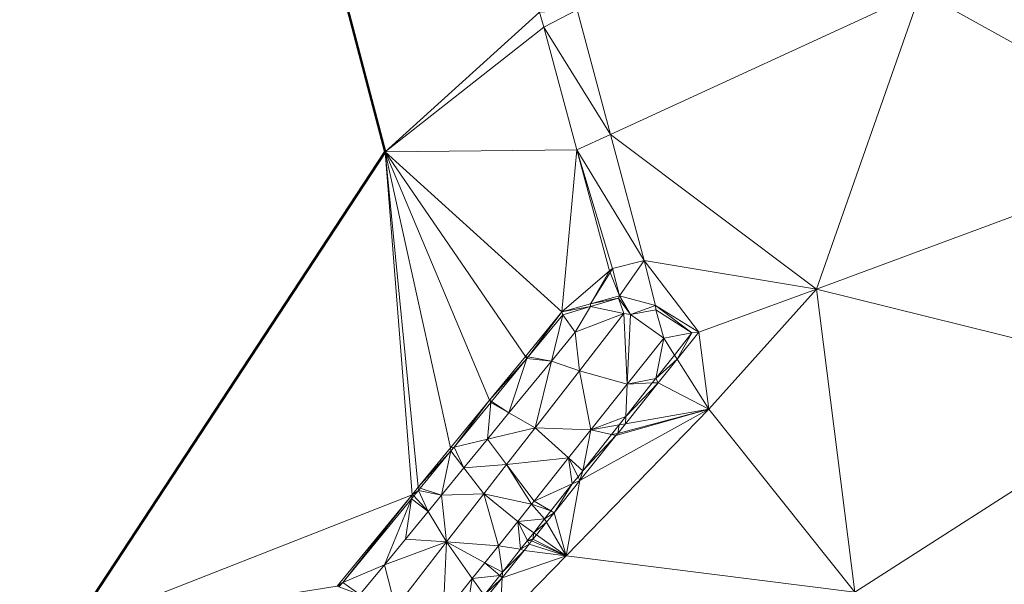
# Model space of a CAD drawing. Header units: metres. Extents: x 3490451 to 6981510, y 5754235 to 11509207.
# Tile 30 of 77: x 3490589 to 3490601, y 5754492 to 5754499. Entities that reach past the tile are written whole.
import ezdxf

# ---------------------------------------------------------------- set-up
doc = ezdxf.new("R2010")
doc.units = ezdxf.units.M
doc.layers.add('Kartierung-05$0$$VERB', color=7, linetype='Continuous', lineweight=18, true_color=0x82563a)

msp = doc.modelspace()

# ---------------------------------------------------------------- linework, layer by layer
at = {"layer": 'Kartierung-05$0$$VERB', "color": 1, "lineweight": 50, "ltscale": 0.02}
msp.add_lwpolyline([(3490592.531, 5754500.885), (3490593.412, 5754497.525), (3490589.588, 5754491.697), (3490586.29, 5754486.557), (3490581.84, 5754480.821), (3490578.979, 5754476.361), (3490579.096, 5754476.183), (3490576.349, 5754472.455), (3490569.337, 5754463.952)], dxfattribs=at)
at = {"layer": 'Kartierung-05$0$$VERB'}
for points in [[(3490603.386, 5754497.588, 164.404), (3490599.964, 5754499.49, 164.901), (3490601.141, 5754501.641, 164.832)], [(3490595.3, 5754499.237, 165.428), (3490593.412, 5754497.525, 165.494), (3490592.531, 5754500.885, 165.51)], [(3490596.167, 5754497.738, 165.379), (3490595.761, 5754499.262, 165.395), (3490599.964, 5754499.49, 164.901)], [(3490596.167, 5754497.738, 165.379), (3490599.964, 5754499.49, 164.901), (3490598.687, 5754495.844, 164.959)], [(3490603.386, 5754497.588, 164.404), (3490599.964, 5754499.49, 164.901), (3490598.687, 5754495.844, 164.959)], [(3490595.351, 5754499.05, 165.427), (3490595.761, 5754499.262, 165.395), (3490595.3, 5754499.237, 165.428)], [(3490596.167, 5754497.738, 165.379), (3490595.351, 5754499.05, 165.427), (3490595.761, 5754499.262, 165.395)], [(3490595.351, 5754499.05, 165.427), (3490595.3, 5754499.237, 165.428), (3490593.412, 5754497.525, 165.494)], [(3490595.757, 5754497.549, 165.425), (3490595.351, 5754499.05, 165.427), (3490593.412, 5754497.525, 165.494)], [(3490596.167, 5754497.738, 165.379), (3490595.757, 5754497.549, 165.425), (3490595.351, 5754499.05, 165.427)], [(3490596.167, 5754497.738, 165.379), (3490595.757, 5754497.549, 165.425), (3490596.579, 5754496.197, 165.362)], [(3490596.167, 5754497.738, 165.379), (3490598.687, 5754495.844, 164.959), (3490596.579, 5754496.197, 165.362)], [(3490603.386, 5754497.588, 164.404), (3490603.2, 5754494.729, 164.446), (3490598.687, 5754495.844, 164.959)], [(3490593.74, 5754493.328, 165.512), (3490589.588, 5754491.697, 165.71), (3490593.412, 5754497.525, 165.494)], [(3490595.757, 5754497.549, 165.425), (3490595.571, 5754495.566, 165.446), (3490593.412, 5754497.525, 165.494)], [(3490594.209, 5754493.901, 165.495), (3490593.815, 5754493.42, 165.509), (3490593.412, 5754497.525, 165.494)], [(3490593.815, 5754493.42, 165.509), (3490593.74, 5754493.328, 165.512), (3490593.412, 5754497.525, 165.494)], [(3490595.126, 5754495.022, 165.462), (3490595.571, 5754495.566, 165.446), (3490593.412, 5754497.525, 165.494)], [(3490594.689, 5754494.488, 165.478), (3490594.209, 5754493.901, 165.495), (3490593.412, 5754497.525, 165.494)], [(3490595.126, 5754495.022, 165.462), (3490594.689, 5754494.488, 165.478), (3490593.412, 5754497.525, 165.494)], [(3490596.157, 5754496.07, 165.423), (3490595.757, 5754497.549, 165.425), (3490595.571, 5754495.566, 165.446)], [(3490596.157, 5754496.07, 165.423), (3490595.757, 5754497.549, 165.425), (3490596.191, 5754496.099, 165.423)], [(3490595.757, 5754497.549, 165.425), (3490596.191, 5754496.099, 165.423), (3490596.579, 5754496.197, 165.362)], [(3490596.191, 5754496.099, 165.423), (3490596.276, 5754495.762, 165.416), (3490596.579, 5754496.197, 165.362)], [(3490596.276, 5754495.762, 165.416), (3490596.579, 5754496.197, 165.362), (3490596.718, 5754495.644, 165.267)], [(3490596.579, 5754496.197, 165.362), (3490596.718, 5754495.644, 165.267), (3490597.249, 5754495.32, 165.174)], [(3490598.687, 5754495.844, 164.959), (3490596.579, 5754496.197, 165.362), (3490597.249, 5754495.32, 165.174)], [(3490596.157, 5754496.07, 165.423), (3490595.924, 5754495.664, 165.431), (3490595.571, 5754495.566, 165.446)], [(3490596.157, 5754496.07, 165.423), (3490595.924, 5754495.664, 165.431), (3490596.163, 5754496.048, 165.423)], [(3490595.924, 5754495.664, 165.431), (3490596.276, 5754495.762, 165.416), (3490596.163, 5754496.048, 165.423)], [(3490596.157, 5754496.07, 165.423), (3490596.191, 5754496.099, 165.423), (3490596.163, 5754496.048, 165.423)], [(3490596.191, 5754496.099, 165.423), (3490596.276, 5754495.762, 165.416), (3490596.163, 5754496.048, 165.423)], [(3490595.924, 5754495.664, 165.431), (3490596.265, 5754495.734, 165.555), (3490596.276, 5754495.762, 165.416)], [(3490596.265, 5754495.734, 165.555), (3490596.414, 5754495.533, 165.555), (3490596.276, 5754495.762, 165.416)], [(3490596.414, 5754495.533, 165.555), (3490596.276, 5754495.762, 165.416), (3490596.718, 5754495.644, 165.267)], [(3490598.687, 5754495.844, 164.959), (3490597.372, 5754494.376, 165.045), (3490597.249, 5754495.32, 165.174)], [(3490599.155, 5754492.137, 164.89), (3490598.687, 5754495.844, 164.959), (3490597.372, 5754494.376, 165.045)], [(3490599.155, 5754492.137, 164.89), (3490603.2, 5754494.729, 164.446), (3490598.687, 5754495.844, 164.959)], [(3490595.925, 5754495.633, 165.555), (3490595.924, 5754495.664, 165.431), (3490595.571, 5754495.566, 165.446)], [(3490595.925, 5754495.633, 165.555), (3490595.586, 5754495.532, 165.555), (3490595.571, 5754495.566, 165.446)], [(3490595.925, 5754495.633, 165.555), (3490595.736, 5754495.318, 165.555), (3490595.586, 5754495.532, 165.555)], [(3490595.925, 5754495.633, 165.555), (3490595.736, 5754495.318, 165.555), (3490596.33, 5754495.546, 165.555)], [(3490595.925, 5754495.633, 165.555), (3490595.924, 5754495.664, 165.431), (3490596.265, 5754495.734, 165.555)], [(3490595.925, 5754495.633, 165.555), (3490596.265, 5754495.734, 165.555), (3490596.33, 5754495.546, 165.555)], [(3490596.265, 5754495.734, 165.555), (3490596.414, 5754495.533, 165.555), (3490596.33, 5754495.546, 165.555)], [(3490596.414, 5754495.533, 165.555), (3490596.722, 5754495.594, 165.555), (3490596.718, 5754495.644, 165.267)], [(3490596.722, 5754495.594, 165.555), (3490597.164, 5754495.309, 165.555), (3490596.718, 5754495.644, 165.267)], [(3490597.164, 5754495.309, 165.555), (3490596.718, 5754495.644, 165.267), (3490597.249, 5754495.32, 165.174)], [(3490595.161, 5754495.015, 165.555), (3490595.126, 5754495.022, 165.462), (3490595.571, 5754495.566, 165.446)], [(3490595.161, 5754495.015, 165.555), (3490595.586, 5754495.532, 165.555), (3490595.571, 5754495.566, 165.446)], [(3490595.161, 5754495.015, 165.555), (3490595.447, 5754494.965, 165.555), (3490595.586, 5754495.532, 165.555)], [(3490595.447, 5754494.965, 165.555), (3490595.736, 5754495.318, 165.555), (3490595.586, 5754495.532, 165.555)], [(3490595.788, 5754494.847, 165.587), (3490595.736, 5754495.318, 165.555), (3490596.33, 5754495.546, 165.555)], [(3490596.373, 5754494.683, 165.555), (3490595.788, 5754494.847, 165.587), (3490596.33, 5754495.546, 165.555)], [(3490596.373, 5754494.683, 165.555), (3490596.414, 5754495.533, 165.555), (3490596.33, 5754495.546, 165.555)], [(3490596.373, 5754494.683, 165.555), (3490596.819, 5754495.244, 165.555), (3490596.414, 5754495.533, 165.555)], [(3490596.819, 5754495.244, 165.555), (3490596.414, 5754495.533, 165.555), (3490596.722, 5754495.594, 165.555)], [(3490596.819, 5754495.244, 165.555), (3490596.722, 5754495.594, 165.555), (3490597.164, 5754495.309, 165.555)], [(3490595.788, 5754494.847, 165.587), (3490595.447, 5754494.965, 165.555), (3490595.736, 5754495.318, 165.555)], [(3490596.95, 5754495.039, 165.555), (3490596.819, 5754495.244, 165.555), (3490597.164, 5754495.309, 165.555)], [(3490596.983, 5754494.987, 165.186), (3490596.95, 5754495.039, 165.555), (3490597.164, 5754495.309, 165.555)], [(3490596.983, 5754494.987, 165.186), (3490597.372, 5754494.376, 165.045), (3490597.249, 5754495.32, 165.174)], [(3490596.983, 5754494.987, 165.186), (3490597.164, 5754495.309, 165.555), (3490597.249, 5754495.32, 165.174)], [(3490596.373, 5754494.683, 165.555), (3490596.722, 5754494.75, 165.555), (3490596.819, 5754495.244, 165.555)], [(3490596.722, 5754494.75, 165.555), (3490596.95, 5754495.039, 165.555), (3490596.819, 5754495.244, 165.555)], [(3490596.983, 5754494.987, 165.186), (3490596.722, 5754494.75, 165.555), (3490596.95, 5754495.039, 165.555)], [(3490595.126, 5754495.022, 165.462), (3490595.144, 5754494.995, 165.555), (3490594.689, 5754494.488, 165.478)], [(3490594.714, 5754494.472, 165.555), (3490595.144, 5754494.995, 165.555), (3490594.689, 5754494.488, 165.478)], [(3490594.714, 5754494.472, 165.555), (3490595.144, 5754494.995, 165.555), (3490594.926, 5754494.33, 165.555)], [(3490595.144, 5754494.995, 165.555), (3490594.926, 5754494.33, 165.555), (3490595.447, 5754494.965, 165.555)], [(3490594.926, 5754494.33, 165.555), (3490595.447, 5754494.965, 165.555), (3490595.246, 5754494.148, 165.62)], [(3490595.161, 5754495.015, 165.555), (3490595.126, 5754495.022, 165.462), (3490595.144, 5754494.995, 165.555)], [(3490595.161, 5754495.015, 165.555), (3490595.144, 5754494.995, 165.555), (3490595.447, 5754494.965, 165.555)], [(3490595.788, 5754494.847, 165.587), (3490595.447, 5754494.965, 165.555), (3490595.246, 5754494.148, 165.62)], [(3490596.983, 5754494.987, 165.186), (3490596.752, 5754494.7, 165.197), (3490596.722, 5754494.75, 165.555)], [(3490596.983, 5754494.987, 165.186), (3490596.752, 5754494.7, 165.197), (3490597.372, 5754494.376, 165.045)], [(3490595.788, 5754494.847, 165.587), (3490595.926, 5754494.122, 165.555), (3490595.246, 5754494.148, 165.62)], [(3490596.373, 5754494.683, 165.555), (3490595.788, 5754494.847, 165.587), (3490595.926, 5754494.122, 165.555)], [(3490596.354, 5754494.286, 165.555), (3490596.373, 5754494.683, 165.555), (3490595.926, 5754494.122, 165.555)], [(3490596.35, 5754494.197, 165.215), (3490596.752, 5754494.7, 165.197), (3490597.372, 5754494.376, 165.045)], [(3490596.354, 5754494.286, 165.555), (3490596.35, 5754494.197, 165.215), (3490596.752, 5754494.7, 165.197)], [(3490596.354, 5754494.286, 165.555), (3490596.679, 5754494.697, 165.555), (3490596.752, 5754494.7, 165.197)], [(3490596.354, 5754494.286, 165.555), (3490596.679, 5754494.697, 165.555), (3490596.373, 5754494.683, 165.555)], [(3490596.679, 5754494.697, 165.555), (3490596.373, 5754494.683, 165.555), (3490596.722, 5754494.75, 165.555)], [(3490596.679, 5754494.697, 165.555), (3490596.752, 5754494.7, 165.197), (3490596.722, 5754494.75, 165.555)], [(3490599.155, 5754492.137, 164.89), (3490603.2, 5754494.729, 164.446), (3490601.911, 5754491.752, 164.645)], [(3490594.254, 5754493.912, 165.555), (3490594.689, 5754494.488, 165.478), (3490594.209, 5754493.901, 165.495)], [(3490594.254, 5754493.912, 165.555), (3490594.689, 5754494.488, 165.478), (3490594.702, 5754494.457, 165.555)], [(3490594.254, 5754493.912, 165.555), (3490594.702, 5754494.457, 165.555), (3490594.663, 5754494.009, 165.555)], [(3490594.926, 5754494.33, 165.555), (3490594.702, 5754494.457, 165.555), (3490594.663, 5754494.009, 165.555)], [(3490594.714, 5754494.472, 165.555), (3490594.689, 5754494.488, 165.478), (3490594.702, 5754494.457, 165.555)], [(3490594.714, 5754494.472, 165.555), (3490594.926, 5754494.33, 165.555), (3490594.702, 5754494.457, 165.555)], [(3490594.926, 5754494.33, 165.555), (3490594.663, 5754494.009, 165.555), (3490595.246, 5754494.148, 165.62)], [(3490595.625, 5754492.583, 165.17), (3490599.155, 5754492.137, 164.89), (3490597.372, 5754494.376, 165.045)], [(3490595.794, 5754493.503, 165.241), (3490595.625, 5754492.583, 165.17), (3490597.372, 5754494.376, 165.045)], [(3490596.234, 5754494.052, 165.22), (3490595.794, 5754493.503, 165.241), (3490597.372, 5754494.376, 165.045)], [(3490596.256, 5754494.079, 165.22), (3490596.234, 5754494.052, 165.22), (3490597.372, 5754494.376, 165.045)], [(3490596.35, 5754494.197, 165.215), (3490596.256, 5754494.079, 165.22), (3490597.372, 5754494.376, 165.045)], [(3490596.354, 5754494.286, 165.555), (3490596.272, 5754494.183, 165.555), (3490595.926, 5754494.122, 165.555)], [(3490596.179, 5754494.065, 165.555), (3490596.272, 5754494.183, 165.555), (3490595.926, 5754494.122, 165.555)], [(3490596.256, 5754494.079, 165.22), (3490596.179, 5754494.065, 165.555), (3490596.272, 5754494.183, 165.555)], [(3490596.35, 5754494.197, 165.215), (3490596.256, 5754494.079, 165.22), (3490596.272, 5754494.183, 165.555)], [(3490596.354, 5754494.286, 165.555), (3490596.35, 5754494.197, 165.215), (3490596.272, 5754494.183, 165.555)], [(3490594.897, 5754493.698, 165.641), (3490594.663, 5754494.009, 165.555), (3490595.246, 5754494.148, 165.62)], [(3490595.654, 5754493.78, 165.555), (3490594.897, 5754493.698, 165.641), (3490595.246, 5754494.148, 165.62)], [(3490595.654, 5754493.78, 165.555), (3490595.926, 5754494.122, 165.555), (3490595.246, 5754494.148, 165.62)], [(3490595.654, 5754493.78, 165.555), (3490595.828, 5754493.622, 165.555), (3490595.926, 5754494.122, 165.555)], [(3490596.179, 5754494.065, 165.555), (3490595.828, 5754493.622, 165.555), (3490595.926, 5754494.122, 165.555)], [(3490596.179, 5754494.065, 165.555), (3490596.234, 5754494.052, 165.22), (3490595.828, 5754493.622, 165.555)], [(3490596.256, 5754494.079, 165.22), (3490596.179, 5754494.065, 165.555), (3490596.234, 5754494.052, 165.22)], [(3490594.254, 5754493.912, 165.555), (3490594.375, 5754493.658, 165.555), (3490594.663, 5754494.009, 165.555)], [(3490594.375, 5754493.658, 165.555), (3490594.897, 5754493.698, 165.641), (3490594.663, 5754494.009, 165.555)], [(3490596.234, 5754494.052, 165.22), (3490595.794, 5754493.503, 165.241), (3490595.828, 5754493.622, 165.555)], [(3490594.209, 5754493.901, 165.495), (3490594.216, 5754493.866, 165.555), (3490593.815, 5754493.42, 165.509)], [(3490593.841, 5754493.41, 165.555), (3490594.216, 5754493.866, 165.555), (3490593.815, 5754493.42, 165.509)], [(3490593.841, 5754493.41, 165.555), (3490594.216, 5754493.866, 165.555), (3490594.099, 5754493.322, 165.555)], [(3490594.375, 5754493.658, 165.555), (3490594.216, 5754493.866, 165.555), (3490594.099, 5754493.322, 165.555)], [(3490594.254, 5754493.912, 165.555), (3490594.209, 5754493.901, 165.495), (3490594.216, 5754493.866, 165.555)], [(3490594.254, 5754493.912, 165.555), (3490594.375, 5754493.658, 165.555), (3490594.216, 5754493.866, 165.555)], [(3490595.654, 5754493.78, 165.555), (3490594.897, 5754493.698, 165.641), (3490595.233, 5754493.252, 165.555)], [(3490595.7, 5754493.461, 165.555), (3490595.654, 5754493.78, 165.555), (3490595.233, 5754493.252, 165.555)], [(3490595.771, 5754493.55, 165.555), (3490595.654, 5754493.78, 165.555), (3490595.828, 5754493.622, 165.555)], [(3490595.7, 5754493.461, 165.555), (3490595.771, 5754493.55, 165.555), (3490595.654, 5754493.78, 165.555)], [(3490594.375, 5754493.658, 165.555), (3490594.619, 5754493.34, 165.658), (3490594.099, 5754493.322, 165.555)], [(3490594.375, 5754493.658, 165.555), (3490594.897, 5754493.698, 165.641), (3490594.619, 5754493.34, 165.658)], [(3490594.897, 5754493.698, 165.641), (3490595.201, 5754493.212, 165.555), (3490594.619, 5754493.34, 165.658)], [(3490594.897, 5754493.698, 165.641), (3490595.201, 5754493.212, 165.555), (3490595.233, 5754493.252, 165.555)], [(3490595.771, 5754493.55, 165.555), (3490595.794, 5754493.503, 165.241), (3490595.828, 5754493.622, 165.555)], [(3490595.439, 5754493.131, 165.555), (3490595.7, 5754493.461, 165.555), (3490595.233, 5754493.252, 165.555)], [(3490595.439, 5754493.131, 165.555), (3490595.479, 5754493.108, 165.255), (3490595.7, 5754493.461, 165.555)], [(3490595.479, 5754493.108, 165.255), (3490595.7, 5754493.461, 165.555), (3490595.794, 5754493.503, 165.241)], [(3490595.479, 5754493.108, 165.255), (3490595.794, 5754493.503, 165.241), (3490595.625, 5754492.583, 165.17)], [(3490595.7, 5754493.461, 165.555), (3490595.771, 5754493.55, 165.555), (3490595.794, 5754493.503, 165.241)], [(3490593.815, 5754493.42, 165.509), (3490593.818, 5754493.382, 165.555), (3490593.74, 5754493.328, 165.512)], [(3490593.818, 5754493.382, 165.555), (3490593.762, 5754493.314, 165.555), (3490593.74, 5754493.328, 165.512)], [(3490593.818, 5754493.382, 165.555), (3490593.762, 5754493.314, 165.555), (3490593.938, 5754493.125, 165.555)], [(3490593.841, 5754493.41, 165.555), (3490593.815, 5754493.42, 165.509), (3490593.818, 5754493.382, 165.555)], [(3490593.841, 5754493.41, 165.555), (3490594.099, 5754493.322, 165.555), (3490593.818, 5754493.382, 165.555)], [(3490594.099, 5754493.322, 165.555), (3490593.818, 5754493.382, 165.555), (3490593.938, 5754493.125, 165.555)], [(3490594.619, 5754493.34, 165.658), (3490594.099, 5754493.322, 165.555), (3490594.162, 5754492.751, 165.685)], [(3490594.619, 5754493.34, 165.658), (3490594.162, 5754492.751, 165.685), (3490594.798, 5754492.705, 165.555)], [(3490594.619, 5754493.34, 165.658), (3490595.033, 5754493.001, 165.555), (3490594.798, 5754492.705, 165.555)], [(3490595.201, 5754493.212, 165.555), (3490594.619, 5754493.34, 165.658), (3490595.033, 5754493.001, 165.555)], [(3490592.824, 5754492.209, 165.545), (3490593.74, 5754493.328, 165.512), (3490589.588, 5754491.697, 165.71)], [(3490592.892, 5754492.256, 165.555), (3490592.824, 5754492.209, 165.545), (3490593.74, 5754493.328, 165.512)], [(3490593.732, 5754493.278, 165.555), (3490592.892, 5754492.256, 165.555), (3490593.74, 5754493.328, 165.512)], [(3490593.401, 5754492.471, 165.555), (3490593.732, 5754493.278, 165.555), (3490592.892, 5754492.256, 165.555)], [(3490593.401, 5754492.471, 165.555), (3490593.732, 5754493.278, 165.555), (3490593.66, 5754492.787, 165.555)], [(3490593.732, 5754493.278, 165.555), (3490593.66, 5754492.787, 165.555), (3490593.938, 5754493.125, 165.555)], [(3490593.732, 5754493.278, 165.555), (3490593.762, 5754493.314, 165.555), (3490593.74, 5754493.328, 165.512)], [(3490593.732, 5754493.278, 165.555), (3490593.762, 5754493.314, 165.555), (3490593.938, 5754493.125, 165.555)], [(3490594.099, 5754493.322, 165.555), (3490594.162, 5754492.751, 165.685), (3490593.938, 5754493.125, 165.555)], [(3490595.439, 5754493.131, 165.555), (3490595.201, 5754493.212, 165.555), (3490595.233, 5754493.252, 165.555)], [(3490594.162, 5754492.751, 165.685), (3490593.66, 5754492.787, 165.555), (3490593.938, 5754493.125, 165.555)], [(3490595.362, 5754493.033, 165.555), (3490595.201, 5754493.212, 165.555), (3490595.033, 5754493.001, 165.555)], [(3490595.439, 5754493.131, 165.555), (3490595.362, 5754493.033, 165.555), (3490595.201, 5754493.212, 165.555)], [(3490595.439, 5754493.131, 165.555), (3490595.479, 5754493.108, 165.255), (3490595.362, 5754493.033, 165.555)], [(3490595.385, 5754492.992, 165.259), (3490595.479, 5754493.108, 165.255), (3490595.362, 5754493.033, 165.555)], [(3490595.385, 5754492.992, 165.259), (3490595.479, 5754493.108, 165.255), (3490595.625, 5754492.583, 165.17)], [(3490595.033, 5754493.001, 165.555), (3490595.067, 5754492.661, 165.555), (3490594.798, 5754492.705, 165.555)], [(3490595.362, 5754493.033, 165.555), (3490595.228, 5754492.864, 165.555), (3490595.033, 5754493.001, 165.555)], [(3490595.151, 5754492.767, 165.555), (3490595.228, 5754492.864, 165.555), (3490595.033, 5754493.001, 165.555)], [(3490595.151, 5754492.767, 165.555), (3490595.033, 5754493.001, 165.555), (3490595.067, 5754492.661, 165.555)], [(3490595.385, 5754492.992, 165.259), (3490595.362, 5754493.033, 165.555), (3490595.228, 5754492.864, 165.555)], [(3490595.385, 5754492.992, 165.259), (3490595.263, 5754492.839, 165.265), (3490595.228, 5754492.864, 165.555)], [(3490595.385, 5754492.992, 165.259), (3490595.263, 5754492.839, 165.265), (3490595.625, 5754492.583, 165.17)], [(3490595.219, 5754492.784, 165.267), (3490595.151, 5754492.767, 165.555), (3490595.228, 5754492.864, 165.555)], [(3490595.263, 5754492.839, 165.265), (3490595.219, 5754492.784, 165.267), (3490595.228, 5754492.864, 165.555)], [(3490593.401, 5754492.471, 165.555), (3490594.162, 5754492.751, 165.685), (3490593.66, 5754492.787, 165.555)], [(3490593.401, 5754492.471, 165.555), (3490594.162, 5754492.751, 165.685), (3490593.536, 5754491.944, 165.722)], [(3490594.121, 5754491.855, 165.555), (3490594.162, 5754492.751, 165.685), (3490593.536, 5754491.944, 165.722)], [(3490594.477, 5754492.303, 165.555), (3490594.121, 5754491.855, 165.555), (3490594.162, 5754492.751, 165.685)], [(3490594.632, 5754492.497, 165.555), (3490594.162, 5754492.751, 165.685), (3490594.798, 5754492.705, 165.555)], [(3490594.477, 5754492.303, 165.555), (3490594.632, 5754492.497, 165.555), (3490594.162, 5754492.751, 165.685)], [(3490595.151, 5754492.767, 165.555), (3490595.172, 5754492.725, 165.269), (3490595.067, 5754492.661, 165.555)], [(3490595.219, 5754492.784, 165.267), (3490595.202, 5754492.763, 165.268), (3490595.151, 5754492.767, 165.555)], [(3490595.202, 5754492.763, 165.268), (3490595.151, 5754492.767, 165.555), (3490595.172, 5754492.725, 165.269)], [(3490595.202, 5754492.763, 165.268), (3490595.172, 5754492.725, 165.269), (3490595.625, 5754492.583, 165.17)], [(3490595.219, 5754492.784, 165.267), (3490595.202, 5754492.763, 165.268), (3490595.625, 5754492.583, 165.17)], [(3490595.263, 5754492.839, 165.265), (3490595.219, 5754492.784, 165.267), (3490595.625, 5754492.583, 165.17)], [(3490594.632, 5754492.497, 165.555), (3490594.846, 5754492.382, 165.555), (3490594.798, 5754492.705, 165.555)], [(3490594.846, 5754492.382, 165.555), (3490595.067, 5754492.661, 165.555), (3490594.798, 5754492.705, 165.555)], [(3490594.842, 5754492.314, 165.284), (3490594.846, 5754492.382, 165.555), (3490595.11, 5754492.648, 165.272)], [(3490594.842, 5754492.314, 165.284), (3490595.625, 5754492.583, 165.17), (3490595.11, 5754492.648, 165.272)], [(3490594.846, 5754492.382, 165.555), (3490595.067, 5754492.661, 165.555), (3490595.11, 5754492.648, 165.272)], [(3490595.172, 5754492.725, 165.269), (3490595.067, 5754492.661, 165.555), (3490595.11, 5754492.648, 165.272)], [(3490595.172, 5754492.725, 165.269), (3490595.625, 5754492.583, 165.17), (3490595.11, 5754492.648, 165.272)], [(3490594.812, 5754492.34, 165.555), (3490594.477, 5754492.303, 165.555), (3490594.632, 5754492.497, 165.555)], [(3490594.812, 5754492.34, 165.555), (3490594.632, 5754492.497, 165.555), (3490594.846, 5754492.382, 165.555)], [(3490595.625, 5754492.583, 165.17), (3490599.155, 5754492.137, 164.89), (3490594.813, 5754491.749, 165.228)], [(3490594.842, 5754492.314, 165.284), (3490595.625, 5754492.583, 165.17), (3490594.813, 5754491.749, 165.228)], [(3490593.401, 5754492.471, 165.555), (3490592.892, 5754492.256, 165.555), (3490593.102, 5754492.106, 165.555)], [(3490593.401, 5754492.471, 165.555), (3490593.102, 5754492.106, 165.555), (3490593.536, 5754491.944, 165.722)], [(3490594.812, 5754492.34, 165.555), (3490594.842, 5754492.314, 165.284), (3490594.846, 5754492.382, 165.555)], [(3490592.892, 5754492.256, 165.555), (3490592.846, 5754492.201, 165.555), (3490592.824, 5754492.209, 165.545)], [(3490592.892, 5754492.256, 165.555), (3490592.846, 5754492.201, 165.555), (3490593.102, 5754492.106, 165.555)], [(3490594.477, 5754492.303, 165.555), (3490594.399, 5754491.818, 165.555), (3490594.121, 5754491.855, 165.555)], [(3490594.477, 5754492.303, 165.555), (3490594.621, 5754492.098, 165.555), (3490594.399, 5754491.818, 165.555)], [(3490594.812, 5754492.34, 165.555), (3490594.477, 5754492.303, 165.555), (3490594.621, 5754492.098, 165.555)], [(3490594.812, 5754492.34, 165.555), (3490594.621, 5754492.098, 165.555), (3490594.842, 5754492.314, 165.284)], [(3490594.641, 5754492.062, 165.293), (3490594.621, 5754492.098, 165.555), (3490594.842, 5754492.314, 165.284)], [(3490594.641, 5754492.062, 165.293), (3490594.842, 5754492.314, 165.284), (3490594.813, 5754491.749, 165.228)]]:
    msp.add_3dface(points, dxfattribs=at)

doc.saveas('drawing.dxf')
